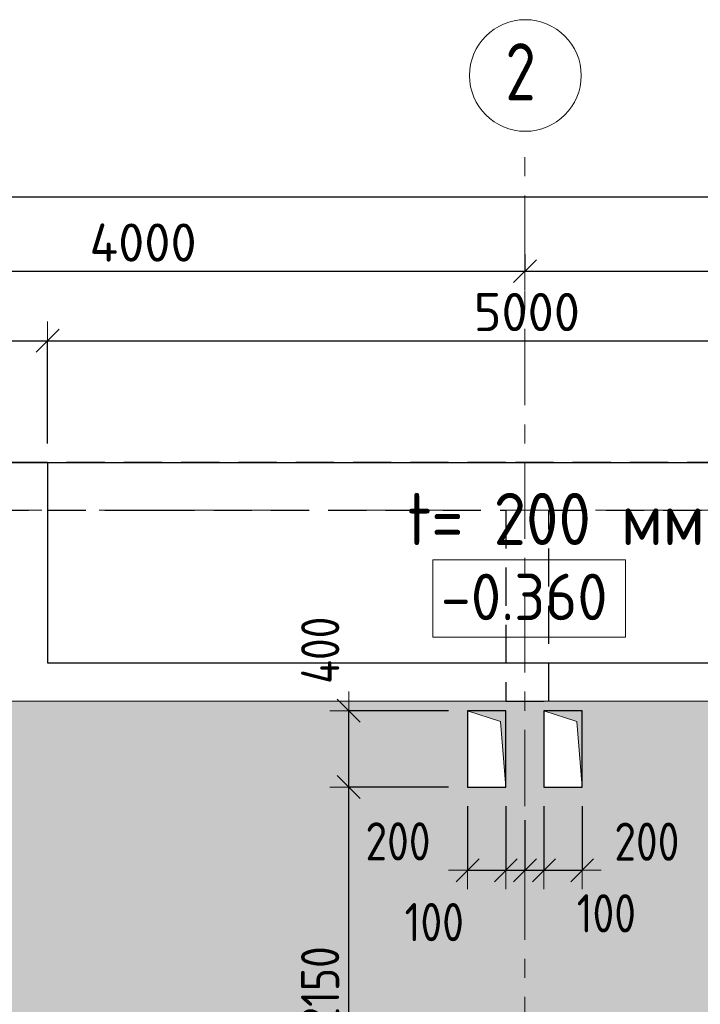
# Model space of a CAD drawing. Header units: metres. Extents: x -38 to 89, y -15 to 19.
# Tile 18 of 120: x 1.85 to 5.42, y 13.81 to 18.97. Entities that reach past the tile are written whole.
import ezdxf

# ---------------------------------------------------------------- set-up
doc = ezdxf.new("R2010")
doc.units = ezdxf.units.M
doc.header["$PDMODE"] = 65
for name, pattern in [('______11', [0.5, 0.4, -0.05, 0, -0.05]), ('______2', [0.27, 0.2, -0.07]), ('______5', [1.1, 0.8, -0.1, 0.1, -0.1])]:
    doc.linetypes.add(name, pattern=pattern)
for name, color, linetype, lineweight in [('XR$2$Осевая линия (1)', 7, '______5', 13), ('XR$2$Размерная линия (1)', 7, 'Continuous', 13), ('XR$3$Перекрытие (1)', 7, 'Continuous', 35), ('XR$3$Перекрытие (2)', 7, 'Continuous', 35), ('XR$4$Заливка', 7, 'Continuous', 13), ('XR$4$Перекрытие (1)', 7, 'Continuous', 35), ('XR$4$Перекрытие (2)', 7, 'Continuous', 35), ('XR$4$Размерная линия (1)', 7, 'Continuous', 13), ('XR$4$Текст_ примечание', 7, 'Continuous', 13), ('XR$6$Стена (1)', 7, 'Continuous', 35)]:
    doc.layers.add(name, color=color, linetype=linetype, lineweight=lineweight)
doc.layers.add('XR$3$Макрос проема_ отверстия', color=7, linetype='Continuous', lineweight=13, true_color=0x2d2d2d)
doc.styles.add('ISOCPEUR', font='txt')
doc.dimstyles.new('DIMSTYLE_3', dxfattribs={"dimtxt": 0.2, "dimasz": 0.2, "dimexe": 0, "dimexo": 0, "dimgap": 0.1, "dimtad": 2, "dimdec": 0, "dimlfac": 1000, "dimrnd": 5, "dimzin": 12, "dimdsep": 46, "dimtxsty": 'ISOCPEUR', "dimblk1": 'ALL_ML_STRICH', "dimblk2": 'ALL_ML_STRICH', "dimsah": 1, "dimcen": 0, "dimclrd": 7, "dimclre": 256, "dimclrt": 7, "dimadec": 0, "dimazin": 0, "dimtfac": 1, "dimtdec": 0, "dimtix": 1, "dimtmove": 2, "dimatfit": 3, "dimfxl": 0, "dimtzin": 0, "dimlwd": 0, "dimlwe": -3, "dimarcsym": 0})
doc.dimstyles.new('DIMSTYLE_6', dxfattribs={"dimtxt": 0.2, "dimasz": 0.2, "dimexe": 0, "dimexo": 0, "dimgap": 0.1, "dimtad": 2, "dimdec": 0, "dimlfac": 1000, "dimrnd": 5, "dimzin": 12, "dimdsep": 46, "dimtxsty": 'ISOCPEUR', "dimblk1": 'ALL_ML_STRICH', "dimblk2": 'ALL_ML_STRICH', "dimsah": 1, "dimcen": 0, "dimclrd": 7, "dimclre": 256, "dimclrt": 7, "dimadec": 0, "dimazin": 0, "dimtfac": 1, "dimtdec": 0, "dimtix": 1, "dimtmove": 2, "dimatfit": 3, "dimfxl": 0, "dimtvp": 1.2, "dimtzin": 0, "dimlwd": 0, "dimlwe": -3, "dimarcsym": 0})
doc.dimstyles.new('DIMSTYLE_7', dxfattribs={"dimtxt": 0.2, "dimasz": 0.2, "dimexe": 0, "dimexo": 0, "dimgap": 0.1, "dimtad": 0, "dimdec": 0, "dimlfac": 1000, "dimrnd": 5, "dimzin": 12, "dimdsep": 46, "dimtxsty": 'ISOCPEUR', "dimblk1": 'ALL_ML_STRICH', "dimblk2": 'ALL_ML_STRICH', "dimsah": 1, "dimcen": 0, "dimclrd": 7, "dimclre": 256, "dimclrt": 7, "dimadec": 0, "dimazin": 0, "dimtfac": 1, "dimtdec": 0, "dimtix": 1, "dimtmove": 2, "dimatfit": 3, "dimfxl": 0, "dimtvp": 1.2, "dimtzin": 0, "dimlwd": 0, "dimlwe": -3, "dimarcsym": 0})

# ---------------------------------------------------------------- blocks, each defined once
blk = doc.blocks.new('ALL_ML_STRICH')
at = {"color": 0, "linetype": 'ByBlock', "lineweight": -2}
for p, q in [((-0.3, -0.3), (0.3, 0.3)), ((0, -0.5), (0, 0.5)), ((-1, 0), (0.5, 0))]:
    blk.add_line(p, q, dxfattribs=at)
blk = doc.blocks.new('*D19')
at = {"layer": 'DEFPOINTS', "color": 7, "linetype": 'Continuous', "lineweight": 13, "transparency": 33554687}
for p in [(0.5, 18.0429), (0.5, 17.9468), (61.6, 17.1197)]:
    blk.add_point(p, dxfattribs=at)
at = {"layer": 'XR$2$Размерная линия (1)', "color": 9, "linetype": 'Continuous', "lineweight": -2, "true_color": 0xc7c7c7, "transparency": 33554687}
for p, q in [((0.5, 17.9668), (0.5, 18.0429)), ((61.6, 17.1397), (61.6, 18.0429))]:
    blk.add_line(p, q, dxfattribs=at)
at = {"layer": 'XR$2$Размерная линия (1)', "color": 7, "linetype": 'Continuous', "lineweight": -2, "transparency": 33554687}
blk.add_line((0.5, 18.0429), (61.6, 18.0429), dxfattribs=at)
at = {"layer": 'XR$2$Размерная линия (1)', "color": 7, "linetype": 'Continuous', "lineweight": 13, "transparency": 33554687, "xscale": 0.2, "yscale": 0.2, "zscale": 0.2, "rotation": 180}
blk.add_blockref('ALL_ML_STRICH', (0.5, 18.0429), dxfattribs=at)
at = {"layer": 'XR$2$Размерная линия (1)', "color": 7, "linetype": 'Continuous', "lineweight": 13, "transparency": 33554687, "xscale": 0.2, "yscale": 0.2, "zscale": 0.2}
blk.add_blockref('ALL_ML_STRICH', (61.6, 18.0429), dxfattribs=at)
at = {"layer": 'XR$2$Размерная линия (1)', "color": 7, "linetype": 'Continuous', "lineweight": 13, "transparency": 33554687, "insert": (31.1, 18.1929), "char_height": 0.2, "width": 1, "attachment_point": 5, "style": 'ISOCPEUR'}
blk.add_mtext('\\A1;{61100}', dxfattribs=at)
blk = doc.blocks.new('*D20')
at = {"layer": 'DEFPOINTS', "color": 7, "linetype": 'Continuous', "lineweight": 13, "transparency": 33554687}
for p in [(4.5, 17.7612), (0.5, 17.7395), (0.5, 17.6528)]:
    blk.add_point(p, dxfattribs=at)
at = {"layer": 'XR$2$Размерная линия (1)', "color": 9, "linetype": 'Continuous', "lineweight": -2, "true_color": 0xc7c7c7, "transparency": 33554687}
for p, q in [((0.5, 17.7195), (0.5, 17.6528)), ((4.5, 17.7412), (4.5, 17.6528))]:
    blk.add_line(p, q, dxfattribs=at)
at = {"layer": 'XR$2$Размерная линия (1)', "color": 7, "linetype": 'Continuous', "lineweight": -2, "transparency": 33554687}
blk.add_line((0.5, 17.6528), (4.5, 17.6528), dxfattribs=at)
at = {"layer": 'XR$2$Размерная линия (1)', "color": 7, "linetype": 'Continuous', "lineweight": 13, "transparency": 33554687, "xscale": 0.2, "yscale": 0.2, "zscale": 0.2, "rotation": 180}
blk.add_blockref('ALL_ML_STRICH', (0.5, 17.6528), dxfattribs=at)
at = {"layer": 'XR$2$Размерная линия (1)', "color": 7, "linetype": 'Continuous', "lineweight": 13, "transparency": 33554687, "xscale": 0.2, "yscale": 0.2, "zscale": 0.2}
blk.add_blockref('ALL_ML_STRICH', (4.5, 17.6528), dxfattribs=at)
at = {"layer": 'XR$2$Размерная линия (1)', "color": 7, "linetype": 'Continuous', "lineweight": 13, "transparency": 33554687, "insert": (2.5, 17.8028), "char_height": 0.2, "width": 0.8, "attachment_point": 5, "style": 'ISOCPEUR'}
blk.add_mtext('\\A1;{4000}', dxfattribs=at)
blk = doc.blocks.new('*D21')
at = {"layer": 'DEFPOINTS', "color": 7, "linetype": 'Continuous', "lineweight": 13, "transparency": 33554687}
for p in [(4.5, 17.7612), (9.15, 17.6962), (4.5, 17.6528)]:
    blk.add_point(p, dxfattribs=at)
at = {"layer": 'XR$2$Размерная линия (1)', "color": 9, "linetype": 'Continuous', "lineweight": -2, "true_color": 0xc7c7c7, "transparency": 33554687}
for p, q in [((4.5, 17.7412), (4.5, 17.6528)), ((9.15, 17.6762), (9.15, 17.6528))]:
    blk.add_line(p, q, dxfattribs=at)
at = {"layer": 'XR$2$Размерная линия (1)', "color": 7, "linetype": 'Continuous', "lineweight": -2, "transparency": 33554687}
blk.add_line((4.5, 17.6528), (9.15, 17.6528), dxfattribs=at)
at = {"layer": 'XR$2$Размерная линия (1)', "color": 7, "linetype": 'Continuous', "lineweight": 13, "transparency": 33554687, "xscale": 0.2, "yscale": 0.2, "zscale": 0.2, "rotation": 180}
blk.add_blockref('ALL_ML_STRICH', (4.5, 17.6528), dxfattribs=at)
at = {"layer": 'XR$2$Размерная линия (1)', "color": 7, "linetype": 'Continuous', "lineweight": 13, "transparency": 33554687, "xscale": 0.2, "yscale": 0.2, "zscale": 0.2}
blk.add_blockref('ALL_ML_STRICH', (9.15, 17.6528), dxfattribs=at)
at = {"layer": 'XR$2$Размерная линия (1)', "color": 7, "linetype": 'Continuous', "lineweight": 13, "transparency": 33554687, "insert": (6.825, 17.8028), "char_height": 0.2, "width": 0.8, "attachment_point": 5, "style": 'ISOCPEUR'}
blk.add_mtext('\\A1;{4650}', dxfattribs=at)
blk = doc.blocks.new('Отображение проема', base_point=(-1.158, -49.309))
at = {"layer": 'XR$3$Макрос проема_ отверстия', "true_color": 0x000000, "transparency": 33554687}
blk.add_hatch(color=18, dxfattribs=at).paths.add_polyline_path([(-1.158, -50.109), (-1.045, -49.423), (-0.358, -49.309), (-1.158, -49.309)])
at = {"layer": 'XR$3$Макрос проема_ отверстия', "transparency": 33554687}
for p, q in [((-1.158, -50.109), (-1.158, -49.309)), ((-1.158, -49.309), (-0.358, -49.309)), ((-1.045, -49.423), (-0.358, -49.309)), ((-1.158, -50.109), (-1.045, -49.423))]:
    blk.add_line(p, q, dxfattribs=at)
blk = doc.blocks.new('*D60')
at = {"layer": 'DEFPOINTS', "color": 7, "linetype": 'Continuous', "lineweight": 13, "transparency": 33554687}
for p in [(4.2, 14.95), (3.5776, 12.8), (3.7477, 12.8)]:
    blk.add_point(p, dxfattribs=at)
at = {"layer": 'XR$4$Размерная линия (1)', "color": 9, "linetype": 'Continuous', "lineweight": -2, "true_color": 0xc7c7c7, "transparency": 33554687}
for p, q in [((4.1, 14.95), (3.5776, 14.95)), ((3.6477, 12.8), (3.5776, 12.8))]:
    blk.add_line(p, q, dxfattribs=at)
at = {"layer": 'XR$4$Размерная линия (1)', "color": 7, "linetype": 'Continuous', "lineweight": -2, "transparency": 33554687}
blk.add_line((3.5776, 12.8), (3.5776, 14.95), dxfattribs=at)
at = {"layer": 'XR$4$Размерная линия (1)', "color": 7, "linetype": 'Continuous', "lineweight": 13, "transparency": 33554687, "xscale": 0.2, "yscale": 0.2, "zscale": 0.2}
for p, rotation in [((3.5776, 14.95), 90), ((3.5776, 12.8), 270)]:
    blk.add_blockref('ALL_ML_STRICH', p, dxfattribs=dict(at, rotation=rotation))
at = {"layer": 'XR$4$Размерная линия (1)', "color": 7, "linetype": 'Continuous', "lineweight": 13, "transparency": 33554687, "insert": (3.4276, 13.9), "char_height": 0.2, "width": 0.666667, "attachment_point": 5, "rotation": 90, "style": 'ISOCPEUR'}
blk.add_mtext('\\W0.83;\\A1;{2150}', dxfattribs=at)
blk = doc.blocks.new('*D61')
at = {"layer": 'DEFPOINTS', "color": 7, "linetype": 'Continuous', "lineweight": 13, "transparency": 33554687}
for p in [(4.2, 15.35), (3.5776, 14.95), (4.2, 14.95)]:
    blk.add_point(p, dxfattribs=at)
at = {"layer": 'XR$4$Размерная линия (1)', "color": 9, "linetype": 'Continuous', "lineweight": -2, "true_color": 0xc7c7c7, "transparency": 33554687}
for p, q in [((4.1, 15.35), (3.5776, 15.35)), ((4.1, 14.95), (3.5776, 14.95))]:
    blk.add_line(p, q, dxfattribs=at)
at = {"layer": 'XR$4$Размерная линия (1)', "color": 7, "linetype": 'Continuous', "lineweight": -2, "transparency": 33554687}
blk.add_line((3.5776, 14.95), (3.5776, 15.35), dxfattribs=at)
at = {"layer": 'XR$4$Размерная линия (1)', "color": 7, "linetype": 'Continuous', "lineweight": 13, "transparency": 33554687, "xscale": 0.2, "yscale": 0.2, "zscale": 0.2}
for p, rotation in [((3.5776, 15.35), 90), ((3.5776, 14.95), 270)]:
    blk.add_blockref('ALL_ML_STRICH', p, dxfattribs=dict(at, rotation=rotation))
at = {"layer": 'XR$4$Размерная линия (1)', "color": 7, "linetype": 'Continuous', "lineweight": 13, "transparency": 33554687, "insert": (3.428, 15.6665), "char_height": 0.2, "width": 0.5, "attachment_point": 5, "rotation": 90, "style": 'ISOCPEUR'}
blk.add_mtext('\\W0.83;\\A1;{400}', dxfattribs=at)
blk = doc.blocks.new('*D62')
at = {"layer": 'DEFPOINTS', "color": 7, "linetype": 'Continuous', "lineweight": 13, "transparency": 33554687}
for p in [(4.2, 14.95), (4.4, 14.95), (4.2, 14.514)]:
    blk.add_point(p, dxfattribs=at)
at = {"layer": 'XR$4$Размерная линия (1)', "color": 9, "linetype": 'Continuous', "lineweight": -2, "true_color": 0xc7c7c7, "transparency": 33554687}
for p, q in [((4.2, 14.85), (4.2, 14.514)), ((4.4, 14.85), (4.4, 14.514))]:
    blk.add_line(p, q, dxfattribs=at)
at = {"layer": 'XR$4$Размерная линия (1)', "color": 7, "linetype": 'Continuous', "lineweight": -2, "transparency": 33554687}
blk.add_line((4.2, 14.514), (4.4, 14.514), dxfattribs=at)
at = {"layer": 'XR$4$Размерная линия (1)', "color": 7, "linetype": 'Continuous', "lineweight": 13, "transparency": 33554687, "xscale": 0.2, "yscale": 0.2, "zscale": 0.2, "rotation": 180}
blk.add_blockref('ALL_ML_STRICH', (4.2, 14.514), dxfattribs=at)
at = {"layer": 'XR$4$Размерная линия (1)', "color": 7, "linetype": 'Continuous', "lineweight": 13, "transparency": 33554687, "xscale": 0.2, "yscale": 0.2, "zscale": 0.2}
blk.add_blockref('ALL_ML_STRICH', (4.4, 14.514), dxfattribs=at)
at = {"layer": 'XR$4$Размерная линия (1)', "color": 7, "linetype": 'Continuous', "lineweight": 13, "transparency": 33554687, "insert": (3.8354, 14.6651), "char_height": 0.2, "width": 0.5, "attachment_point": 5, "style": 'ISOCPEUR'}
blk.add_mtext('\\W0.83;\\A1;{200}', dxfattribs=at)
blk = doc.blocks.new('*D63')
at = {"layer": 'DEFPOINTS', "color": 7, "linetype": 'Continuous', "lineweight": 13, "transparency": 33554687}
for p in [(4.4, 14.95), (4.5, 14.8757), (4.4, 14.514)]:
    blk.add_point(p, dxfattribs=at)
at = {"layer": 'XR$4$Размерная линия (1)', "color": 9, "linetype": 'Continuous', "lineweight": -2, "true_color": 0xc7c7c7, "transparency": 33554687}
for p, q in [((4.4, 14.85), (4.4, 14.514)), ((4.5, 14.7757), (4.5, 14.514))]:
    blk.add_line(p, q, dxfattribs=at)
at = {"layer": 'XR$4$Размерная линия (1)', "color": 7, "linetype": 'Continuous', "lineweight": -2, "transparency": 33554687}
blk.add_line((4.4, 14.514), (4.5, 14.514), dxfattribs=at)
at = {"layer": 'XR$4$Размерная линия (1)', "color": 7, "linetype": 'Continuous', "lineweight": 13, "transparency": 33554687, "xscale": 0.2, "yscale": 0.2, "zscale": 0.2, "rotation": 180}
blk.add_blockref('ALL_ML_STRICH', (4.4, 14.514), dxfattribs=at)
at = {"layer": 'XR$4$Размерная линия (1)', "color": 7, "linetype": 'Continuous', "lineweight": 13, "transparency": 33554687, "xscale": 0.2, "yscale": 0.2, "zscale": 0.2}
blk.add_blockref('ALL_ML_STRICH', (4.5, 14.514), dxfattribs=at)
at = {"layer": 'XR$4$Размерная линия (1)', "color": 7, "linetype": 'Continuous', "lineweight": 13, "transparency": 33554687, "insert": (4.0252, 14.2421), "char_height": 0.2, "width": 0.5, "attachment_point": 5, "style": 'ISOCPEUR'}
blk.add_mtext('\\W0.83;\\A1;{100}', dxfattribs=at)
blk = doc.blocks.new('*D64')
at = {"layer": 'DEFPOINTS', "color": 7, "linetype": 'Continuous', "lineweight": 13, "transparency": 33554687}
for p in [(4.6, 14.95), (4.5, 14.8757), (4.5, 14.514)]:
    blk.add_point(p, dxfattribs=at)
at = {"layer": 'XR$4$Размерная линия (1)', "color": 9, "linetype": 'Continuous', "lineweight": -2, "true_color": 0xc7c7c7, "transparency": 33554687}
for p, q in [((4.6, 14.85), (4.6, 14.514)), ((4.5, 14.7757), (4.5, 14.514))]:
    blk.add_line(p, q, dxfattribs=at)
at = {"layer": 'XR$4$Размерная линия (1)', "color": 7, "linetype": 'Continuous', "lineweight": -2, "transparency": 33554687}
blk.add_line((4.5, 14.514), (4.6, 14.514), dxfattribs=at)
at = {"layer": 'XR$4$Размерная линия (1)', "color": 7, "linetype": 'Continuous', "lineweight": 13, "transparency": 33554687, "xscale": 0.2, "yscale": 0.2, "zscale": 0.2, "rotation": 180}
blk.add_blockref('ALL_ML_STRICH', (4.5, 14.514), dxfattribs=at)
at = {"layer": 'XR$4$Размерная линия (1)', "color": 7, "linetype": 'Continuous', "lineweight": 13, "transparency": 33554687, "xscale": 0.2, "yscale": 0.2, "zscale": 0.2}
blk.add_blockref('ALL_ML_STRICH', (4.6, 14.514), dxfattribs=at)
at = {"layer": 'XR$4$Размерная линия (1)', "color": 7, "linetype": 'Continuous', "lineweight": 13, "transparency": 33554687, "insert": (4.9264, 14.2882), "char_height": 0.2, "width": 0.5, "attachment_point": 5, "style": 'ISOCPEUR'}
blk.add_mtext('\\W0.83;\\A1;{100}', dxfattribs=at)
blk = doc.blocks.new('*D65')
at = {"layer": 'DEFPOINTS', "color": 7, "linetype": 'Continuous', "lineweight": 13, "transparency": 33554687}
for p in [(4.6, 14.95), (4.8, 14.95), (4.6, 14.514)]:
    blk.add_point(p, dxfattribs=at)
at = {"layer": 'XR$4$Размерная линия (1)', "color": 9, "linetype": 'Continuous', "lineweight": -2, "true_color": 0xc7c7c7, "transparency": 33554687}
for p, q in [((4.6, 14.85), (4.6, 14.514)), ((4.8, 14.85), (4.8, 14.514))]:
    blk.add_line(p, q, dxfattribs=at)
at = {"layer": 'XR$4$Размерная линия (1)', "color": 7, "linetype": 'Continuous', "lineweight": -2, "transparency": 33554687}
blk.add_line((4.6, 14.514), (4.8, 14.514), dxfattribs=at)
at = {"layer": 'XR$4$Размерная линия (1)', "color": 7, "linetype": 'Continuous', "lineweight": 13, "transparency": 33554687, "xscale": 0.2, "yscale": 0.2, "zscale": 0.2, "rotation": 180}
blk.add_blockref('ALL_ML_STRICH', (4.6, 14.514), dxfattribs=at)
at = {"layer": 'XR$4$Размерная линия (1)', "color": 7, "linetype": 'Continuous', "lineweight": 13, "transparency": 33554687, "xscale": 0.2, "yscale": 0.2, "zscale": 0.2}
blk.add_blockref('ALL_ML_STRICH', (4.8, 14.514), dxfattribs=at)
at = {"layer": 'XR$4$Размерная линия (1)', "color": 7, "linetype": 'Continuous', "lineweight": 13, "transparency": 33554687, "insert": (5.1388, 14.6635), "char_height": 0.2, "width": 0.5, "attachment_point": 5, "style": 'ISOCPEUR'}
blk.add_mtext('\\W0.83;\\A1;{200}', dxfattribs=at)
blk = doc.blocks.new('*D497')
at = {"layer": 'DEFPOINTS', "color": 7, "linetype": 'Continuous', "lineweight": 13, "transparency": 33554687}
for p in [(0.25, 17.2887), (0.25, 16.65), (2, 16.65)]:
    blk.add_point(p, dxfattribs=at)
at = {"layer": 'XR$4$Размерная линия (1)', "color": 9, "linetype": 'Continuous', "lineweight": -2, "true_color": 0xc7c7c7, "transparency": 33554687}
for p, q in [((0.25, 16.75), (0.25, 17.2887)), ((2, 16.75), (2, 17.2887))]:
    blk.add_line(p, q, dxfattribs=at)
at = {"layer": 'XR$4$Размерная линия (1)', "color": 7, "linetype": 'Continuous', "lineweight": -2, "transparency": 33554687}
blk.add_line((0.25, 17.2887), (2, 17.2887), dxfattribs=at)
at = {"layer": 'XR$4$Размерная линия (1)', "color": 7, "linetype": 'Continuous', "lineweight": 13, "transparency": 33554687, "xscale": 0.2, "yscale": 0.2, "zscale": 0.2, "rotation": 180}
blk.add_blockref('ALL_ML_STRICH', (0.25, 17.2887), dxfattribs=at)
at = {"layer": 'XR$4$Размерная линия (1)', "color": 7, "linetype": 'Continuous', "lineweight": 13, "transparency": 33554687, "xscale": 0.2, "yscale": 0.2, "zscale": 0.2}
blk.add_blockref('ALL_ML_STRICH', (2, 17.2887), dxfattribs=at)
at = {"layer": 'XR$4$Размерная линия (1)', "color": 7, "linetype": 'Continuous', "lineweight": 13, "transparency": 33554687, "insert": (1.155, 17.4387), "char_height": 0.2, "width": 0.8, "attachment_point": 5, "style": 'ISOCPEUR'}
blk.add_mtext('\\A1;{1750}', dxfattribs=at)
blk = doc.blocks.new('*D498')
at = {"layer": 'DEFPOINTS', "color": 7, "linetype": 'Continuous', "lineweight": 13, "transparency": 33554687}
for p in [(2, 17.2887), (2, 16.65), (7, 16.65)]:
    blk.add_point(p, dxfattribs=at)
at = {"layer": 'XR$4$Размерная линия (1)', "color": 9, "linetype": 'Continuous', "lineweight": -2, "true_color": 0xc7c7c7, "transparency": 33554687}
for p, q in [((2, 16.75), (2, 17.2887)), ((7, 16.75), (7, 17.2887))]:
    blk.add_line(p, q, dxfattribs=at)
at = {"layer": 'XR$4$Размерная линия (1)', "color": 7, "linetype": 'Continuous', "lineweight": -2, "transparency": 33554687}
blk.add_line((2, 17.2887), (7, 17.2887), dxfattribs=at)
at = {"layer": 'XR$4$Размерная линия (1)', "color": 7, "linetype": 'Continuous', "lineweight": 13, "transparency": 33554687, "xscale": 0.2, "yscale": 0.2, "zscale": 0.2, "rotation": 180}
blk.add_blockref('ALL_ML_STRICH', (2, 17.2887), dxfattribs=at)
at = {"layer": 'XR$4$Размерная линия (1)', "color": 7, "linetype": 'Continuous', "lineweight": 13, "transparency": 33554687, "xscale": 0.2, "yscale": 0.2, "zscale": 0.2}
blk.add_blockref('ALL_ML_STRICH', (7, 17.2887), dxfattribs=at)
at = {"layer": 'XR$4$Размерная линия (1)', "color": 7, "linetype": 'Continuous', "lineweight": 13, "transparency": 33554687, "insert": (4.51, 17.4387), "char_height": 0.2, "width": 0.8, "attachment_point": 5, "style": 'ISOCPEUR'}
blk.add_mtext('\\A1;{5000}', dxfattribs=at)

msp = doc.modelspace()

# ---------------------------------------------------------------- hatches: boundary and pattern name
at = {"layer": 'XR$4$Заливка', "linetype": 'Continuous', "lineweight": 13, "true_color": 0xf1f1f1, "transparency": 33554687}
h = msp.add_hatch(color=7, dxfattribs=at)
h.paths.add_polyline_path([(16.1, 14.59), (16.1, 16.65), (7.2, 16.65), (7.2, 15.4), (1.8, 15.4), (1.8, 16.65), (0.25, 16.65), (0.25, 14.05), (0.175, 14.05), (0.175, -0.25), (6.45, -0.25), (6.45, 0.95), (11.85, 0.95), (11.85, -0.25), (16.75, -0.25), (16.75, 0.95), (22.15, 0.95), (22.15, -0.25), (28.375, -0.25), (28.375, 1.2), (32.625, 1.2), (32.625, -0.25), (32.675, -0.25), (32.675, 16.65), (32.625, 16.65), (32.625, 15.4), (26.03, 15.4), (26.03, 16.65), (23.6503, 16.65), (23.6503, 11.79), (21.88, 11.79), (21.88, 16.65), (19.08, 16.65), (19.08, 14.59)])
h.paths.add_polyline_path([(27.93, 14.15), (28.13, 14.15), (28.13, 13.75), (27.93, 13.75)], flags=16)
h.paths.add_polyline_path([(28.33, 10), (28.33, 10.4), (28.53, 10.4), (28.53, 10)], flags=16)
h.paths.add_polyline_path([(28.33, 11.6), (28.53, 11.6), (28.53, 11.2), (28.33, 11.2)], flags=16)
h.paths.add_polyline_path([(28.33, 12.8), (28.53, 12.8), (28.53, 12.4), (28.33, 12.4)], flags=16)
h.paths.add_polyline_path([(21.68, 15.675), (21.73, 15.675), (21.73, 15.625), (21.68, 15.625)], flags=16)
h.paths.add_polyline_path([(21.63, 16.2), (21.53, 16.2), (21.53, 16.4), (21.63, 16.4)], flags=16)
h.paths.add_polyline_path([(1.3, 7.2), (1.3, 7.15), (1.25, 7.15), (1.25, 7.2)], flags=16)
h.paths.add_polyline_path([(30.3763, 5.6203), (30.3523, 5.6281), (30.3319, 5.643), (30.3171, 5.6634), (30.3093, 5.6874), (30.3093, 5.7126), (30.3171, 5.7366), (30.3319, 5.757), (30.3523, 5.7719), (30.3763, 5.7797), (30.4016, 5.7797), (30.4256, 5.7719), (30.446, 5.757), (30.4608, 5.7366), (30.4686, 5.7126), (30.4686, 5.6874), (30.4608, 5.6634), (30.446, 5.643), (30.4256, 5.6281), (30.4016, 5.6203)], flags=16)
h.paths.add_polyline_path([(1.3, 7.45), (1.3, 7.4), (1.25, 7.4), (1.25, 7.45)], flags=16)
h.paths.add_polyline_path([(12.75, 10.1), (12.7, 10.1), (12.7, 10.15), (12.75, 10.15)], flags=16)
h.paths.add_polyline_path([(12.75, 10.65), (12.7, 10.65), (12.7, 10.7), (12.75, 10.7)], flags=16)
h.paths.add_polyline_path([(29.87, 9.6), (29.87, 9.2), (29.67, 9.2), (29.67, 9.6)], flags=16)
h.paths.add_polyline_path([(32.05, 8.93), (32.45, 8.93), (32.45, 8.53), (32.05, 8.53)], flags=16)
h.paths.add_polyline_path([(32.25, 5.54), (32.45, 5.54), (32.45, 5.14), (32.25, 5.14)], flags=16)
h.paths.add_polyline_path([(32.25, 5.82), (32.45, 5.82), (32.45, 5.62), (32.25, 5.62)], flags=16)
h.paths.add_polyline_path([(4.4, 14.95), (4.2, 14.95), (4.2, 15.35), (4.4, 15.35)], flags=16)
h.paths.add_polyline_path([(4.8, 15.35), (4.8, 14.95), (4.6, 14.95), (4.6, 15.35)], flags=16)
h.paths.add_polyline_path([(12.475, 9.2), (12.125, 9.2), (12.125, 9.4), (12.475, 9.4)], flags=16)
h.paths.add_polyline_path([(4.94, 7.2), (4.94, 6.8), (4.54, 6.8), (4.54, 7.2)], flags=16)
h.paths.add_polyline_path([(14.0049, 9.3), (13.6049, 9.3), (13.6049, 9.7), (14.0049, 9.7)], flags=16)
h.paths.add_polyline_path([(14.25, 7.1), (13.85, 7.1), (13.85, 7.32), (14.25, 7.32)], flags=16)
h.paths.add_polyline_path([(19.35, 1), (19.15, 1), (19.15, 1.4), (19.35, 1.4)], flags=16)
h.paths.add_polyline_path([(19.35, 4.32), (19.3, 4.32), (19.3, 4.37), (19.35, 4.37)], flags=16)
h.paths.add_polyline_path([(19.75, 1), (19.55, 1), (19.55, 1.4), (19.75, 1.4)], flags=16)
h.paths.add_polyline_path([(21.45, 7.2), (21.45, 6.85), (21.25, 6.85), (21.25, 7.2)], flags=16)
h.paths.add_polyline_path([(21.65, 6.87), (21.65, 7.27), (22.05, 7.27), (22.05, 6.87)], flags=16)
h.paths.add_polyline_path([(19.35, 4.92), (19.35, 4.87), (19.3, 4.87), (19.3, 4.92)], flags=16)
h.paths.add_polyline_path([(22.795, 9.52), (23.295, 9.52), (23.295, 9.36), (22.795, 9.36)], flags=16)
h.paths.add_polyline_path([(19.325, 7.2), (19.325, 6.85), (19.125, 6.85), (19.125, 7.2)], flags=16)
h.paths.add_polyline_path([(16.17, 4.72), (16.17, 5.12), (16.57, 5.12), (16.57, 4.72)], flags=16)
h.paths.add_polyline_path([(22.58, 9.505), (22.58, 9.125), (21.88, 9.125), (21.88, 9.505)], flags=16)
h.paths.add_polyline_path([(8.85, 1), (8.85, 1.4), (9.05, 1.4), (9.05, 1)], flags=16)
h.paths.add_polyline_path([(9.25, 1.4), (9.45, 1.4), (9.45, 1), (9.25, 1)], flags=16)
h.paths.add_polyline_path([(23.445, 9.36), (23.445, 9.52), (23.715, 9.52), (23.715, 9.36)], flags=16)
h.paths.add_polyline_path([(23.8, 4.92), (23.85, 4.92), (23.85, 4.87), (23.8, 4.87)], flags=16)
h.paths.add_polyline_path([(25.98, 16.4), (25.98, 16.3), (25.78, 16.3), (25.78, 16.4)], flags=16)
h.paths.add_polyline_path([(26.233, 4.8037), (26.2181, 4.8241), (26.2103, 4.8481), (26.2103, 4.8733), (26.2181, 4.8973), (26.233, 4.9177), (26.2534, 4.9326), (26.2774, 4.9404), (26.3026, 4.9404), (26.3266, 4.9326), (26.347, 4.9177), (26.3619, 4.8973), (26.3697, 4.8733), (26.3697, 4.8481), (26.3619, 4.8241), (26.347, 4.8037), (26.3266, 4.7888), (26.3026, 4.781), (26.2774, 4.781), (26.2534, 4.7888)], flags=16)
h.paths.add_polyline_path([(25.85, 6.87), (25.85, 7.27), (26.25, 7.27), (26.25, 6.87)], flags=16)
h.paths.add_polyline_path([(23.85, 4.37), (23.85, 4.32), (23.8, 4.32), (23.8, 4.37)], flags=16)
h.paths.add_polyline_path([(26.23, 14.6), (26.43, 14.6), (26.43, 14.2), (26.23, 14.2)], flags=16)
h.paths.add_polyline_path([(5.73, 10.925), (5.73, 10.675), (5.48, 10.675), (5.48, 10.925)], flags=16)
h.paths.add_polyline_path([(6.1, 11.5), (6.3, 11.5), (6.3, 11.15), (6.1, 11.15)], flags=16)
h.paths.add_polyline_path([(6.02, 11.5), (6.02, 11.1), (5.62, 11.1), (5.62, 11.5)], flags=16)
h.paths.add_polyline_path([(5.2, 11.5), (5.4, 11.5), (5.4, 11.15), (5.2, 11.15)], flags=16)
h.paths.add_polyline_path([(7.7499, 11.775), (7.7499, 11.725), (7.6999, 11.725), (7.6999, 11.775)], flags=16)
h.paths.add_polyline_path([(12.1, 11.48), (12.1, 11.88), (12.5, 11.88), (12.5, 11.48)], flags=16)
h.paths.add_polyline_path([(26.23, 15.2), (26.43, 15.2), (26.43, 14.8), (26.23, 14.8)], flags=16)
h.paths.add_polyline_path([(26.23, 13), (26.23, 13.4), (26.43, 13.4), (26.43, 13)], flags=16)
h.paths.add_polyline_path([(26.23, 9.53), (26.63, 9.53), (26.63, 9.13), (26.23, 9.13)], flags=16)
h.paths.add_polyline_path([(23.625, 6.47), (23.625, 6.67), (23.825, 6.67), (23.825, 6.47)], flags=16)
h.paths.add_polyline_path([(23.51, 7.17), (23.91, 7.17), (23.91, 6.87), (23.51, 6.87)], flags=16)
h.paths.add_polyline_path([(21.6895, 4.8733), (21.6895, 4.8481), (21.6817, 4.8241), (21.6669, 4.8037), (21.6465, 4.7888), (21.6225, 4.781), (21.5973, 4.781), (21.5733, 4.7888), (21.5528, 4.8037), (21.538, 4.8241), (21.5302, 4.8481), (21.5302, 4.8733), (21.538, 4.8973), (21.5528, 4.9177), (21.5733, 4.9326), (21.5973, 4.9404), (21.6225, 4.9404), (21.6465, 4.9326), (21.6669, 4.9177), (21.6817, 4.8973)], flags=16)
h.paths.add_polyline_path([(28.33, 13.4), (28.53, 13.4), (28.53, 13), (28.33, 13)], flags=16)
h.paths.add_polyline_path([(13.85, 5.21), (13.85, 5.56), (14.05, 5.56), (14.05, 5.21)], flags=16)
h.paths.add_polyline_path([(13.65, 5.42), (13.65, 5.02), (13.25, 5.02), (13.25, 5.42)], flags=16)
h.paths.add_polyline_path([(13.85, 4.68), (13.85, 5.13), (14.1, 5.13), (14.1, 4.68)], flags=16)
h.paths.add_polyline_path([(13.65, 4.9), (13.65, 4.7), (13.3, 4.7), (13.3, 4.9)], flags=16)
h.paths.add_polyline_path([(16.46, 7.55), (16.46, 7.9), (16.66, 7.9), (16.66, 7.55)], flags=16)
h.paths.add_polyline_path([(11.4302, 5.0967), (11.438, 5.0727), (11.438, 5.0475), (11.4302, 5.0235), (11.4153, 5.003), (11.3949, 4.9882), (11.3709, 4.9804), (11.3457, 4.9804), (11.3217, 4.9882), (11.3013, 5.003), (11.2864, 5.0235), (11.2786, 5.0475), (11.2786, 5.0727), (11.2864, 5.0967), (11.3013, 5.1171), (11.3217, 5.132), (11.3457, 5.1398), (11.3709, 5.1398), (11.3949, 5.132), (11.4153, 5.1171)], flags=16)
h.paths.add_polyline_path([(9.25, 4.0881), (9.35, 4.0881), (9.35, 3.8881), (9.25, 3.8881)], flags=16)
h.paths.add_polyline_path([(8.3403, 3.521), (8.5403, 3.521), (8.5403, 3.421), (8.3403, 3.421)], flags=16)
h.paths.add_polyline_path([(15.37, 7.1), (15.37, 7.3), (15.57, 7.3), (15.57, 7.1)], flags=16)
h.paths.add_polyline_path([(17.11, 7.65), (17.11, 7.4), (16.86, 7.4), (16.86, 7.65)], flags=16)
h.paths.add_polyline_path([(16.37, 7.3), (16.57, 7.3), (16.57, 7.1), (16.37, 7.1)], flags=16)
h.paths.add_polyline_path([(13.65, 5.7), (13.65, 5.5), (13.3, 5.5), (13.3, 5.7)], flags=16)
h.paths.add_polyline_path([(28.33, 13.6), (28.33, 14), (28.53, 14), (28.53, 13.6)], flags=16)
h.paths.add_polyline_path([(9.275, 6.87), (9.325, 6.87), (9.325, 6.82), (9.275, 6.82)], flags=16)
h.paths.add_polyline_path([(16.86, 9.09), (16.86, 9.49), (17.26, 9.49), (17.26, 9.09)], flags=16)
h.paths.add_polyline_path([(12.7, 7.75), (12.9, 7.75), (12.9, 7.4), (12.7, 7.4)], flags=16)
h.paths.add_polyline_path([(9.275, 6.32), (9.325, 6.32), (9.325, 6.27), (9.275, 6.27)], flags=16)
h.paths.add_polyline_path([(17.5, 9.28), (17.5, 9.08), (17.3, 9.08), (17.3, 9.28)], flags=16)
h.paths.add_polyline_path([(16.86, 8.8), (16.86, 9), (17.21, 9), (17.21, 8.8)], flags=16)
h.paths.add_polyline_path([(18.38, 9.485), (18.63, 9.485), (18.63, 9.235), (18.38, 9.235)], flags=16)
h.paths.add_polyline_path([(8.7, 5.18), (8.7, 5.38), (9.05, 5.38), (9.05, 5.18)], flags=16)
h.paths.add_polyline_path([(28.53, 15.2), (28.53, 14.8), (28.33, 14.8), (28.33, 15.2)], flags=16)
h.paths.add_polyline_path([(4.265, 12.51), (4.265, 12.71), (4.365, 12.71), (4.365, 12.51)], flags=16)
h.paths.add_polyline_path([(4.635, 12.19), (4.735, 12.19), (4.735, 11.99), (4.635, 11.99)], flags=16)
h.paths.add_polyline_path([(7.1499, 11.725), (7.1499, 11.775), (7.1999, 11.775), (7.1999, 11.725)], flags=16)
h.paths.add_polyline_path([(18.68, 14.54), (18.88, 14.54), (18.88, 14.14), (18.68, 14.14)], flags=16)
h.paths.add_polyline_path([(28.33, 14.6), (28.53, 14.6), (28.53, 14.2), (28.33, 14.2)], flags=16)
h.paths.add_polyline_path([(0.535, 9.09), (0.635, 9.09), (0.635, 8.89), (0.535, 8.89)], flags=16)
h.paths.add_polyline_path([(26.23, 13.6), (26.23, 14), (26.43, 14), (26.43, 13.6)], flags=16)
h.paths.add_polyline_path([(0.535, 6.41), (0.635, 6.41), (0.635, 6.21), (0.535, 6.21)], flags=16)
h.paths.add_polyline_path([(7.815, 9.22), (7.815, 9.38), (8.475, 9.38), (8.475, 9.22)], flags=16)
h.paths.add_polyline_path([(0.7, 7.45), (0.75, 7.45), (0.75, 7.4), (0.7, 7.4)], flags=16)
h.paths.add_polyline_path([(8.645, 9.38), (9.115, 9.38), (9.115, 9.22), (8.645, 9.22)], flags=16)
h.paths.add_polyline_path([(0.75, 7.2), (0.75, 7.15), (0.7, 7.15), (0.7, 7.2)], flags=16)

# ---------------------------------------------------------------- linework, layer by layer
at = {"layer": 'XR$2$Осевая линия (1)', "color": 253, "linetype": '______11', "lineweight": 13, "true_color": 0xa0a0a0, "transparency": 33554687}
for p, q in [((4.5, -2.65), (4.5, 18.35)), ((-2.63, 16.4), (62.6, 16.4))]:
    msp.add_line(p, q, dxfattribs=at)
at = {"layer": 'XR$2$Осевая линия (1)', "color": 7, "linetype": 'Continuous', "lineweight": 13, "transparency": 33554687}
msp.add_circle((4.5024, 18.6781), 0.2924, dxfattribs=at)
at = {"layer": 'XR$3$Перекрытие (1)', "color": 7, "linetype": 'Continuous', "lineweight": 13, "transparency": 33554687}
for p, q in [((2, 16.65), (0.25, 16.65)), ((2, 15.6), (2, 16.65)), ((7, 15.6), (2, 15.6)), ((4.2, 15.35), (4.2, 14.95)), ((4.4, 15.35), (4.2, 15.35)), ((4.4, 14.95), (4.4, 15.35)), ((4.6, 15.35), (4.6, 14.95)), ((4.8, 15.35), (4.6, 15.35)), ((4.8, 14.95), (4.8, 15.35)), ((4.2, 14.95), (4.4, 14.95)), ((4.6, 14.95), (4.8, 14.95))]:
    msp.add_line(p, q, dxfattribs=at)
at = {"layer": 'XR$3$Перекрытие (2)', "color": 7, "linetype": 'Continuous', "lineweight": 13, "transparency": 33554687}
for p, q in [((7.2, 16.65), (1.8, 16.65)), ((1.8, 15.4), (7.2, 15.4))]:
    msp.add_line(p, q, dxfattribs=at)
at = {"layer": 'XR$4$Перекрытие (1)', "color": 7, "linetype": 'Continuous', "lineweight": 25, "transparency": 33554687}
for p, q in [((0.25, 16.65), (2, 16.65)), ((2, 16.65), (2, 15.6)), ((2, 15.6), (7, 15.6)), ((4.2, 15.35), (4.2, 14.95)), ((4.4, 15.35), (4.2, 15.35)), ((4.4, 14.95), (4.4, 15.35)), ((4.6, 15.35), (4.6, 14.95)), ((4.8, 15.35), (4.6, 15.35)), ((4.8, 14.95), (4.8, 15.35)), ((4.2, 14.95), (4.4, 14.95)), ((4.6, 14.95), (4.8, 14.95))]:
    msp.add_line(p, q, dxfattribs=at)
at = {"layer": 'XR$4$Перекрытие (2)', "color": 7, "linetype": 'Continuous', "lineweight": 25, "transparency": 33554687}
msp.add_line((2, 16.65), (7, 16.65), dxfattribs=at)
at = {"layer": 'XR$4$Перекрытие (2)', "color": 7, "linetype": '______2', "lineweight": 18, "transparency": 33554687}
msp.add_line((7.2, 15.4), (1.8, 15.4), dxfattribs=at)
at = {"layer": 'XR$4$Текст_ примечание', "color": 7, "linetype": 'Continuous', "lineweight": 13, "transparency": 33554687}
msp.add_lwpolyline([(4.0186, 15.7347), (5.0261, 15.7347), (5.0261, 16.1409), (4.0186, 16.1409), (4.0186, 15.7347)], dxfattribs=at)
at = {"layer": 'XR$6$Стена (1)', "color": 253, "linetype": '______2', "lineweight": -3, "true_color": 0xa0a0a0, "transparency": 33554687}
for p, q in [((4.4, 16.65), (0.25, 16.65)), ((7.65, 16.65), (4.4, 16.65)), ((0.5, 16.4), (2.45, 16.4)), ((2.45, 16.4), (2.57, 16.4)), ((2.57, 16.4), (4.4, 16.4)), ((4.4, 16.4), (4.4, 15.4)), ((4.625, 15.4), (4.625, 16.4)), ((4.625, 16.4), (6.055, 16.4)), ((4.4, 15.4), (4.52, 15.4)), ((4.4, 15.4), (4.625, 15.4))]:
    msp.add_line(p, q, dxfattribs=at)

# ---------------------------------------------------------------- block references
at = {"layer": 'XR$3$Макрос проема_ отверстия', "transparency": 33554687, "xscale": 0.5000000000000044, "yscale": 0.2500000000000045, "rotation": 270}
for p in [(4.4, 15.35), (4.8, 15.35)]:
    msp.add_blockref('Отображение проема', p, dxfattribs=at)

# ---------------------------------------------------------------- texts
at = {"layer": 'XR$2$Осевая линия (1)', "color": 7, "linetype": 'Continuous', "lineweight": 13, "transparency": 33554687, "insert": (4.3974, 18.5476), "char_height": 0.3, "width": 0.326407, "attachment_point": 7, "style": 'ISOCPEUR'}
msp.add_mtext('\\W0.78;2', dxfattribs=at)
at = {"layer": 'XR$4$Текст_ примечание', "color": 7, "linetype": 'Continuous', "lineweight": 13, "transparency": 33554687, "attachment_point": 7, "style": 'ISOCPEUR'}
for s, insert, char_height, width in [('\\A1;{\\fISOCPEUR|i0|b0;\\H0.273000;\\W0.909091;\\C7;t= 200 мм}\\P', (3.8834, 16.2181), 0.273, 1.65894), ('\\W0.95;-0.360', (4.0592, 15.8241), 0.24375, 1.041166)]:
    msp.add_mtext(s, dxfattribs=dict(at, insert=insert, char_height=char_height, width=width))

# ---------------------------------------------------------------- dimensions: what is measured, and where the dimension line sits
at = {"layer": 'XR$2$Размерная линия (1)', "color": 7, "linetype": 'Continuous', "lineweight": 13, "transparency": 33554687}
for base, p1, p2, picture, middle in [((61.6, 18.0429), (0.5, 17.9668), (61.6, 17.1397), '*D19', (31.1, 18.1929)), ((4.5, 17.6528), (0.5, 17.7195), (4.5, 17.7412), '*D20', (2.5, 17.8028)), ((9.15, 17.6528), (4.5, 17.7412), (9.15, 17.6762), '*D21', (6.825, 17.8028))]:
    dim = msp.add_linear_dim(base=base, p1=p1, p2=p2, dimstyle='DIMSTYLE_3', override={"dimpost": '<>', "dimclrd": 7, "dimclre": 9, "dimclrt": 7, "dimlwd": 0, "dimlwe": 65533}, dxfattribs=at)
    dim.commit()
    dim.dimension.update_dxf_attribs({"geometry": picture, "text_midpoint": middle, "dimtype": 160})
at = {"layer": 'XR$4$Размерная линия (1)', "color": 7, "linetype": 'Continuous', "lineweight": 13, "transparency": 33554687}
for base, p1, p2, dimstyle, picture, middle in [((2, 17.2887), (0.25, 16.75), (2, 16.75), 'DIMSTYLE_3', '*D497', (1.155, 17.4387)), ((7, 17.2887), (2, 16.75), (7, 16.75), 'DIMSTYLE_3', '*D498', (4.51, 17.4387)), ((4.4, 14.514), (4.2, 14.85), (4.4, 14.85), 'DIMSTYLE_6', '*D62', (3.8354, 14.6651)), ((4.5, 14.514), (4.4, 14.85), (4.5, 14.7757), 'DIMSTYLE_7', '*D63', (4.0252, 14.2421)), ((4.6, 14.514), (4.5, 14.7757), (4.6, 14.85), 'DIMSTYLE_7', '*D64', (4.9264, 14.2882)), ((4.8, 14.514), (4.6, 14.85), (4.8, 14.85), 'DIMSTYLE_6', '*D65', (5.1388, 14.6635))]:
    dim = msp.add_linear_dim(base=base, p1=p1, p2=p2, dimstyle=dimstyle, override={"dimpost": '<>', "dimclrd": 7, "dimclre": 9, "dimclrt": 7, "dimlwd": 0, "dimlwe": 65533}, dxfattribs=at)
    dim.commit()
    dim.dimension.update_dxf_attribs({"geometry": picture, "text_midpoint": middle, "dimtype": 160})
for base, p1, p2, dimstyle, picture, middle in [((3.5776, 15.35), (4.1, 14.95), (4.1, 15.35), 'DIMSTYLE_6', '*D61', (3.428, 15.6665)), ((3.5776, 14.95), (3.6477, 12.8), (4.1, 14.95), 'DIMSTYLE_3', '*D60', (3.4276, 13.9))]:
    dim = msp.add_linear_dim(base=base, p1=p1, p2=p2, angle=90, dimstyle=dimstyle, override={"dimpost": '<>', "dimclrd": 7, "dimclre": 9, "dimclrt": 7, "dimlwd": 0, "dimlwe": 65533}, dxfattribs=at)
    dim.commit()
    dim.dimension.update_dxf_attribs({"geometry": picture, "text_midpoint": middle, "dimtype": 160})

doc.saveas('drawing.dxf')
